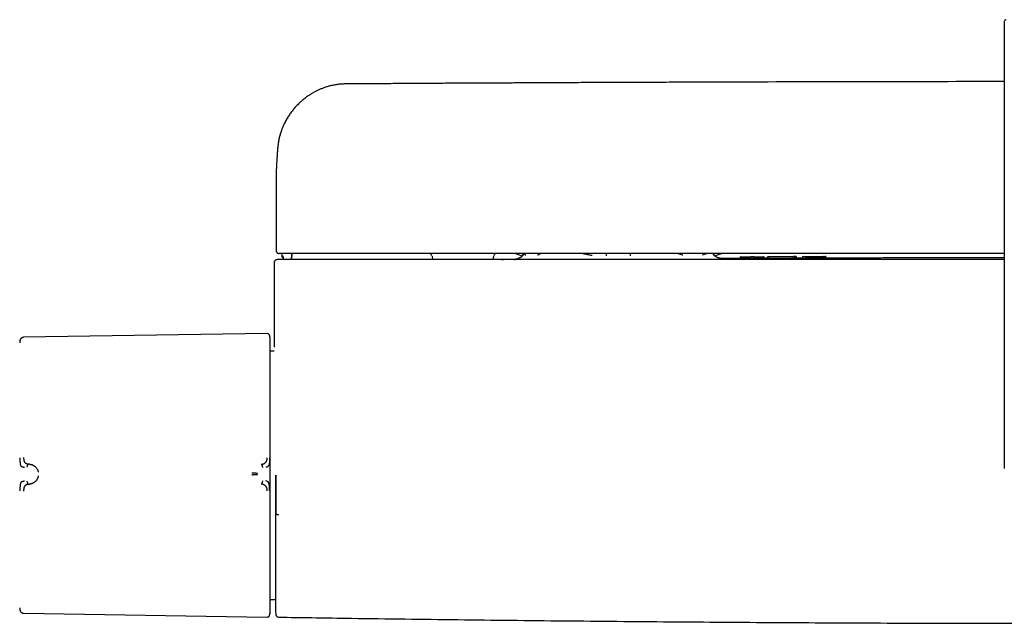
# Model space of a CAD drawing. Header units: millimetres. Extents: x 8 to 1762, y 12 to 2754.
# Tile 5 of 38: x 724 to 882, y 1325 to 1421. Entities that reach past the tile are written whole.
import ezdxf

# ---------------------------------------------------------------- set-up
doc = ezdxf.new("R2010")
doc.units = ezdxf.units.MM

msp = doc.modelspace()

# ---------------------------------------------------------------- linework, layer by layer
at = {"color": 7, "linetype": 'Continuous', "lineweight": 30}
for p, q in [((882.42, 1421.2), (882.42, 1349.49)), ((765.52, 1394.98), (765.52, 1394.94)), ((765.52, 1394.94), (765.52, 1384.5)), ((766.42, 1384), (766.43, 1383.59)), ((766.63, 1383.59), (766.64, 1383.29)), ((768.02, 1383.28), (768.03, 1383.48)), ((768.04, 1383.81), (768.03, 1383.48)), ((768.04, 1383.81), (768.05, 1384.01)), ((768.04, 1383.28), (768.06, 1383.65)), ((768.06, 1383.65), (768.07, 1384.01)), ((790.56, 1383.58), (790.66, 1383)), ((800.38, 1383), (800.48, 1383.58)), ((803.76, 1383.04), (803.93, 1383.04)), ((805.03, 1383.56), (803.83, 1384)), ((805.03, 1383.56), (803.83, 1384)), ((804.96, 1384), (805.21, 1383.75)), ((818.57, 1383.6), (818.56, 1384)), ((822.35, 1384), (822.34, 1383.6)), ((835.69, 1383.81), (835.88, 1384)), ((835.92, 1383.6), (837, 1384)), ((835.92, 1383.6), (837, 1384)), ((839.99, 1383.19), (839.99, 1383.3)), ((840.24, 1383.45), (841.77, 1383.45)), ((843.65, 1383.19), (840.24, 1383.18)), ((842.03, 1383.47), (841.87, 1383.47)), ((842.13, 1383.45), (843.65, 1383.46)), ((843.9, 1383.2), (843.9, 1383.31)), ((844.37, 1383.32), (844.37, 1383.21)), ((844.37, 1383.32), (844.37, 1383.32)), ((849.09, 1383.22), (849.09, 1383.33)), ((849.97, 1383.23), (849.09, 1383.23)), ((849.97, 1383.32), (849.97, 1383.34)), ((849.97, 1383.21), (849.97, 1383.32)), ((850.22, 1383.49), (850.38, 1383.49)), ((850.38, 1383.21), (850.22, 1383.21)), ((850.48, 1383.49), (853.34, 1383.5)), ((850.63, 1383.34), (850.63, 1383.33)), ((850.63, 1383.22), (850.63, 1383.33)), ((852.94, 1383.23), (850.63, 1383.23)), ((853.19, 1383.34), (853.19, 1383.33)), ((853.19, 1383.33), (853.19, 1383.22)), ((853.44, 1383.5), (853.59, 1383.5)), ((853.59, 1383.22), (853.44, 1383.22)), ((853.84, 1383.35), (853.84, 1383.33)), ((853.84, 1383.22), (853.84, 1383.33)), ((765.22, 1382.5), (765.22, 1368.97)), ((764.1, 1371.14), (725.01, 1370.54)), ((764.59, 1370.17), (764.58, 1370.34)), ((765.23, 1368.31), (764.59, 1368.3)), ((725.95, 1350.18), (725.8, 1350.19)), ((725.8, 1346.96), (725.95, 1346.98)), ((764.59, 1328.5), (765.43, 1328.48)), ((765.44, 1327.9), (765.43, 1327.81)), ((725.01, 1326.26), (764.1, 1325.66))]:
    msp.add_line(p, q, dxfattribs=at)
at = {"color": 7, "linetype": 'Continuous', "lineweight": 30, "flags": 128}
msp.add_lwpolyline([(767.82, 1383.01), (767.78, 1383), (767.72, 1383)], dxfattribs=at)
at = {"color": 7, "linetype": 'Continuous', "lineweight": 30}
for centre, radius, start, end in [((882.72, 1421.2), 0.3, 90, 180), ((766.94, 1383.3), 0.3, 181.9942, 269.9947), ((767.74, 1383.3), 0.3, 270.0065, 358.0071), ((767.72, 1383.3), 0.3, 328.3654, 358.0003), ((790.06, 1383.5), 0.5, 10, 90), ((800.97, 1383.5), 0.5, 90, 170), ((840.14, 1383.3), 0.15, 90.1842, 179.9993), ((841.77, 1383.32), 0.15, 90.1892, 115.1871), ((842.13, 1383.32), 0.15, 64.6721, 90.1879), ((843.75, 1383.31), 0.15, 0.0007, 90.1732), ((850.12, 1383.34), 0.15, 90.1595, 169.2757), ((853.69, 1383.35), 0.15, 0, 90.1468), ((764.11, 1370.74), 0.396, 16.6163, 90.8829), ((1765.22, 1348.4), 1000, 181.17981, 181.27539), ((762.2, 1326.62), 2.39, 343.3885, 360)]:
    msp.add_arc(centre, radius, start, end, dxfattribs=at)
for points, knots in [([(882.42, 1411.56), (880.67, 1411.56), (872.23, 1411.56), (857.08, 1411.53), (843.06, 1411.5), (835.13, 1411.47), (833.27, 1411.47), (831.41, 1411.46), (829.56, 1411.45), (827.7, 1411.45), (825.85, 1411.44), (824, 1411.43), (822.15, 1411.43), (820.31, 1411.42), (818.49, 1411.41), (816.7, 1411.4), (814.95, 1411.4), (813.24, 1411.39), (811.95, 1411.38), (811.04, 1411.38), (810.5, 1411.38), (809.93, 1411.37), (809.33, 1411.37), (808.7, 1411.37), (807.99, 1411.37), (807.21, 1411.36), (806.34, 1411.36), (805.44, 1411.35), (804.48, 1411.35), (803.47, 1411.34), (802.41, 1411.34), (801.31, 1411.33), (800.16, 1411.33), (798.96, 1411.32), (797.72, 1411.32), (796.44, 1411.31), (795.11, 1411.3), (793.74, 1411.29), (792.32, 1411.29), (790.86, 1411.28), (789.35, 1411.27), (787.79, 1411.26), (786.24, 1411.25), (784.69, 1411.24), (783.15, 1411.23), (781.57, 1411.23), (779.95, 1411.22), (778.3, 1411.2), (777.19, 1411.19), (776.63, 1411.19)], [0, 0, 0, 0, 0.0495273, 0.2394951, 0.4294629, 0.4470159, 0.4645689, 0.4821219, 0.499675, 0.517228, 0.534781, 0.5522942, 0.5695082, 0.5871707, 0.6044533, 0.6213561, 0.637879, 0.6540221, 0.6697854, 0.6746647, 0.679755, 0.6851391, 0.6908169, 0.6967884, 0.7030536, 0.7108147, 0.7189838, 0.7275609, 0.736546, 0.7461351, 0.756149, 0.7665877, 0.7774512, 0.7887396, 0.8004528, 0.8125908, 0.8251536, 0.8381412, 0.8515537, 0.865391, 0.879653, 0.8943399, 0.9094516, 0.9236771, 0.9382594, 0.9531986, 0.9684972, 0.9841637, 1, 1, 1, 1]), ([(776.63, 1411.19), (776.41, 1411.18), (775.97, 1411.17), (775.34, 1411.1), (774.73, 1411), (774.15, 1410.87), (773.61, 1410.71), (773.09, 1410.53), (772.61, 1410.34), (772.16, 1410.14), (771.75, 1409.92), (771.35, 1409.7), (770.97, 1409.47), (770.6, 1409.22), (770.28, 1408.99), (769.99, 1408.76), (769.64, 1408.47), (769.23, 1408.1), (768.77, 1407.64), (768.34, 1407.15), (767.94, 1406.64), (767.56, 1406.1), (767.21, 1405.52), (766.91, 1404.96), (766.66, 1404.43), (766.46, 1403.94), (766.28, 1403.42), (766.11, 1402.88), (765.98, 1402.31), (765.87, 1401.74), (765.83, 1401.36), (765.81, 1401.18)], [0, 0, 0, 0, 0.041428, 0.081257, 0.119522, 0.156246, 0.191445, 0.225127, 0.257295, 0.287935, 0.317016, 0.344531, 0.373478, 0.400441, 0.425415, 0.448392, 0.469392, 0.509904, 0.551682, 0.590768, 0.630898, 0.672067, 0.714271, 0.757578, 0.789644, 0.822788, 0.857005, 0.892305, 0.928697, 0.966153, 1, 1, 1, 1]), ([(767.2, 1405.49), (767.19, 1405.48), (767.14, 1405.38), (767.06, 1405.24), (766.97, 1405.07), (766.91, 1404.95), (766.85, 1404.83), (766.79, 1404.71), (766.74, 1404.61), (766.7, 1404.5), (766.65, 1404.4), (766.6, 1404.28), (766.53, 1404.12), (766.46, 1403.93), (766.37, 1403.7), (766.28, 1403.44), (766.22, 1403.22), (766.17, 1403.06), (766.14, 1402.97), (766.12, 1402.89), (766.1, 1402.82), (766.08, 1402.74), (766.06, 1402.64), (766.03, 1402.51), (765.99, 1402.36), (765.96, 1402.22), (765.94, 1402.08), (765.91, 1401.95), (765.89, 1401.82), (765.87, 1401.68), (765.85, 1401.53), (765.83, 1401.37), (765.81, 1401.23), (765.8, 1401.14), (765.8, 1401.1)], [0, 0, 0, 0, 0.00924, 0.070874, 0.103124, 0.133689, 0.162569, 0.189764, 0.215272, 0.239092, 0.261225, 0.288874, 0.32554, 0.371225, 0.422443, 0.481652, 0.548859, 0.571885, 0.589812, 0.607416, 0.624697, 0.641656, 0.658291, 0.692849, 0.725923, 0.757488, 0.787543, 0.816113, 0.844139, 0.874227, 0.906414, 0.940749, 0.977292, 1, 1, 1, 1]), ([(765.8, 1401.1), (765.8, 1401.07), (765.79, 1401), (765.78, 1400.88), (765.77, 1400.76), (765.76, 1400.64), (765.75, 1400.52), (765.74, 1400.41), (765.73, 1400.29), (765.72, 1400.15), (765.71, 1399.99), (765.7, 1399.8), (765.68, 1399.61), (765.67, 1399.42), (765.66, 1399.23), (765.65, 1399.04), (765.63, 1398.86), (765.62, 1398.69), (765.62, 1398.52), (765.61, 1398.35), (765.6, 1398.18), (765.59, 1397.99), (765.58, 1397.8), (765.57, 1397.61), (765.56, 1397.42), (765.56, 1397.24), (765.55, 1397.07), (765.55, 1396.9), (765.54, 1396.74), (765.54, 1396.58), (765.54, 1396.44), (765.53, 1396.31), (765.53, 1396.17), (765.53, 1396.03), (765.52, 1395.88), (765.52, 1395.74), (765.52, 1395.62), (765.52, 1395.5), (765.52, 1395.39), (765.52, 1395.28), (765.52, 1395.17), (765.52, 1395.07), (765.52, 1395), (765.52, 1394.96)], [0, 0, 0, 0, 0.014073, 0.034453, 0.053463, 0.071843, 0.089816, 0.107574, 0.125908, 0.145344, 0.174286, 0.203769, 0.233369, 0.263815, 0.29531, 0.325232, 0.353569, 0.380933, 0.40753, 0.435385, 0.463738, 0.493591, 0.524704, 0.557007, 0.588996, 0.617506, 0.644604, 0.671731, 0.699185, 0.726864, 0.749959, 0.773075, 0.796273, 0.820702, 0.846798, 0.874562, 0.8942, 0.914594, 0.934709, 0.953303, 0.97038, 0.985944, 1, 1, 1, 1]), ([(765.52, 1384.5), (765.52, 1384.46), (765.53, 1384.38), (765.56, 1384.29), (765.59, 1384.23), (765.62, 1384.19), (765.64, 1384.17), (765.67, 1384.13), (765.72, 1384.1), (765.78, 1384.06), (765.85, 1384.02), (765.94, 1384), (765.99, 1384), (766.02, 1384)], [0, 0, 0, 0, 0.120653, 0.223633, 0.303955, 0.334767, 0.36325, 0.400668, 0.478387, 0.584053, 0.701568, 0.840573, 1, 1, 1, 1]), ([(765.72, 1383), (765.69, 1383), (765.64, 1382.99), (765.57, 1382.98), (765.52, 1382.96), (765.47, 1382.93), (765.44, 1382.91), (765.42, 1382.9), (765.38, 1382.87), (765.33, 1382.82), (765.28, 1382.74), (765.23, 1382.63), (765.22, 1382.54), (765.22, 1382.5)], [0, 0, 0, 0, 0.1454991, 0.2681643, 0.3673559, 0.4262921, 0.4723346, 0.5066467, 0.5367771, 0.6171065, 0.7240581, 0.8540549, 1, 1, 1, 1]), ([(765.96, 1383), (765.92, 1383), (765.83, 1383), (765.76, 1383), (765.72, 1383), (765.72, 1383), (765.72, 1383)], [0, 0, 0, 0, 0.285818, 0.571607, 0.857379, 1, 1, 1, 1]), ([(766.48, 1383), (766.45, 1383), (766.38, 1383), (766.28, 1383), (766.19, 1383), (766.12, 1383), (766.05, 1383), (766, 1383), (765.97, 1383), (765.97, 1383), (765.96, 1383)], [0, 0, 0, 0, 0.125689, 0.249746, 0.376328, 0.499535, 0.626413, 0.750038, 0.875746, 1, 1, 1, 1]), ([(766.25, 1384), (766.25, 1384), (766.25, 1384), (766.25, 1384), (766.25, 1384), (766.24, 1384), (766.24, 1384), (766.23, 1384), (766.23, 1384), (766.23, 1384), (766.23, 1384), (766.23, 1384), (766.22, 1384), (766.22, 1384), (766.22, 1384), (766.22, 1384), (766.22, 1384), (766.21, 1384), (766.2, 1384), (766.19, 1384), (766.19, 1384), (766.18, 1384), (766.18, 1384), (766.15, 1384), (766.1, 1384), (766.05, 1384), (766.02, 1384), (766.02, 1384), (766.02, 1384)], [0, 0, 0, 0, 0.007098, 0.015378, 0.024839, 0.034649, 0.043776, 0.052903, 0.06203, 0.064029, 0.065774, 0.067837, 0.070218, 0.072918, 0.075936, 0.079273, 0.09009, 0.103316, 0.125041, 0.139826, 0.154331, 0.168837, 0.183346, 0.197858, 0.353332, 0.630969, 0.878854, 1, 1, 1, 1]), ([(766.75, 1384), (766.72, 1384), (766.65, 1384), (766.56, 1384), (766.48, 1384), (766.41, 1384), (766.36, 1384), (766.33, 1384), (766.29, 1384), (766.27, 1384), (766.26, 1384), (766.25, 1384)], [0, 0, 0, 0, 0.124313, 0.250379, 0.373554, 0.499975, 0.581965, 0.664762, 0.749742, 0.866522, 1, 1, 1, 1]), ([(766.43, 1383.59), (766.44, 1383.55), (766.45, 1383.47), (766.52, 1383.38), (766.59, 1383.32), (766.63, 1383.31), (766.64, 1383.31)], [0, 0, 0, 0, 0.313619, 0.640148, 0.966597, 1, 1, 1, 1]), ([(882.42, 1383), (881.59, 1383), (874.47, 1383), (861.03, 1383), (842.12, 1383), (823.21, 1383), (804.3, 1383), (785.39, 1383), (772.78, 1383), (766.48, 1383)], [0, 0, 0, 0, 0.021327, 0.184432, 0.34754, 0.510649, 0.673762, 0.836879, 1, 1, 1, 1]), ([(882.42, 1384), (881.6, 1384), (874.5, 1384), (861.11, 1384), (842.23, 1384), (823.36, 1384), (804.49, 1384), (785.62, 1384), (773.04, 1384), (766.75, 1384)], [0, 0, 0, 0, 0.021098, 0.184242, 0.347388, 0.510536, 0.673686, 0.836841, 1, 1, 1, 1]), ([(767.82, 1383.01), (767.85, 1383.02), (767.9, 1383.05), (767.97, 1383.12), (768, 1383.2), (768.01, 1383.26), (768.01, 1383.28)], [0, 0, 0, 0, 0.251684, 0.509807, 0.76262, 1, 1, 1, 1]), ([(803.76, 1383.04), (803.65, 1383.04), (803.11, 1383.03), (802.42, 1383.03), (801.84, 1383.03), (801.69, 1383.03)], [0, 0, 0, 0, 0.163666, 0.782665, 1, 1, 1, 1]), ([(801.69, 1383.03), (801.7, 1383.03), (801.91, 1383.03), (801.96, 1383.03), (802.01, 1383.03)], [0, 0, 0, 0, 0.044573, 1, 1, 1, 1]), ([(805.2, 1383.75), (805.18, 1383.72), (805.13, 1383.66), (805.05, 1383.58), (804.96, 1383.5), (804.86, 1383.42), (804.75, 1383.35), (804.63, 1383.28), (804.52, 1383.22), (804.42, 1383.18), (804.32, 1383.14), (804.23, 1383.11), (804.14, 1383.09), (804.06, 1383.07), (803.99, 1383.06), (803.91, 1383.05), (803.85, 1383.04), (803.81, 1383.04), (803.78, 1383.04), (803.77, 1383.04), (803.76, 1383.04)], [0, 0, 0, 0, 0.052593, 0.105424, 0.160199, 0.218989, 0.28404, 0.355122, 0.405707, 0.458699, 0.513785, 0.556636, 0.602382, 0.65238, 0.707714, 0.769226, 0.837559, 0.879034, 0.933207, 1, 1, 1, 1]), ([(805.13, 1384), (805.15, 1383.99), (805.25, 1383.92), (805.4, 1383.83), (805.55, 1383.77), (805.6, 1383.75)], [0, 0, 0, 0, 0.0997871, 0.6426675, 1, 1, 1, 1]), ([(807.49, 1383.74), (807.54, 1383.75), (807.67, 1383.81), (807.84, 1383.9), (807.96, 1383.98), (807.99, 1384)], [0, 0, 0, 0, 0.271659, 0.812879, 1, 1, 1, 1]), ([(814.77, 1384), (814.83, 1383.98), (815.11, 1383.91), (815.62, 1383.8), (816.07, 1383.73), (816.29, 1383.7)], [0, 0, 0, 0, 0.118883, 0.567939, 1, 1, 1, 1]), ([(830.05, 1384), (830.09, 1383.98), (830.26, 1383.91), (830.51, 1383.82), (830.72, 1383.77), (830.79, 1383.75)], [0, 0, 0, 0, 0.149303, 0.713263, 1, 1, 1, 1]), ([(833.98, 1383.78), (834.01, 1383.79), (834.18, 1383.84), (834.39, 1383.91), (834.56, 1383.98), (834.59, 1384)], [0, 0, 0, 0, 0.156706, 0.829429, 1, 1, 1, 1]), ([(837.01, 1383.19), (837.01, 1383.19), (836.99, 1383.19), (836.94, 1383.2), (836.88, 1383.21), (836.8, 1383.22), (836.73, 1383.23), (836.66, 1383.25), (836.58, 1383.27), (836.48, 1383.3), (836.37, 1383.34), (836.23, 1383.41), (836.07, 1383.5), (835.91, 1383.61), (835.78, 1383.72), (835.71, 1383.8), (835.7, 1383.81)], [0, 0, 0, 0, 0.088149, 0.186623, 0.280059, 0.360429, 0.413097, 0.460559, 0.504473, 0.546899, 0.609319, 0.682305, 0.766067, 0.860605, 0.965631, 1, 1, 1, 1]), ([(839.99, 1383.2), (839.76, 1383.2), (838.76, 1383.2), (837.74, 1383.19), (836.96, 1383.19), (836.94, 1383.19)], [0, 0, 0, 0, 0.232533, 0.98519, 1, 1, 1, 1]), ([(840.14, 1383.45), (840.14, 1383.45), (840.14, 1383.45), (840.15, 1383.45), (840.17, 1383.45), (840.2, 1383.45), (840.22, 1383.45), (840.24, 1383.45), (840.24, 1383.45)], [0, 0, 0, 0, 0.128288, 0.253642, 0.499942, 0.746255, 0.87164, 1, 1, 1, 1]), ([(841.87, 1383.47), (841.87, 1383.47), (841.85, 1383.47), (841.83, 1383.47), (841.8, 1383.47), (841.78, 1383.47), (841.77, 1383.47), (841.77, 1383.47), (841.77, 1383.47)], [0, 0, 0, 0, 0.128359, 0.253745, 0.500057, 0.746358, 0.871711, 1, 1, 1, 1]), ([(842.13, 1383.47), (842.13, 1383.47), (842.12, 1383.47), (842.12, 1383.47), (842.1, 1383.47), (842.07, 1383.47), (842.05, 1383.47), (842.03, 1383.47), (842.03, 1383.47)], [0, 0, 0, 0, 0.128386, 0.253793, 0.500125, 0.746406, 0.871738, 1, 1, 1, 1]), ([(843.65, 1383.46), (843.66, 1383.46), (843.67, 1383.46), (843.69, 1383.46), (843.72, 1383.46), (843.74, 1383.46), (843.75, 1383.46), (843.75, 1383.46), (843.75, 1383.46)], [0, 0, 0, 0, 0.128262, 0.253594, 0.499874, 0.746207, 0.871614, 1, 1, 1, 1]), ([(844.38, 1383.22), (844.23, 1383.22), (844.07, 1383.22), (843.91, 1383.21), (843.9, 1383.21)], [0, 0, 0, 0, 0.909564, 1, 1, 1, 1]), ([(844.53, 1383.47), (844.52, 1383.47), (844.5, 1383.47), (844.46, 1383.46), (844.42, 1383.43), (844.38, 1383.39), (844.37, 1383.34), (844.37, 1383.32)], [0, 0, 0, 0, 0.239389, 0.430748, 0.621096, 0.811833, 1, 1, 1, 1]), ([(848.43, 1383.21), (848.36, 1383.21), (848.22, 1383.21), (847.98, 1383.21), (847.74, 1383.21), (847.48, 1383.21), (847.2, 1383.2), (846.92, 1383.2), (846.63, 1383.2), (846.35, 1383.2), (846.09, 1383.2), (845.84, 1383.2), (845.61, 1383.2), (845.4, 1383.2), (845.2, 1383.2), (845.03, 1383.2), (844.88, 1383.2), (844.75, 1383.2), (844.64, 1383.21), (844.54, 1383.21), (844.47, 1383.21), (844.41, 1383.21), (844.37, 1383.21), (844.38, 1383.21), (844.38, 1383.21)], [0, 0, 0, 0, 0.050976, 0.099948, 0.147813, 0.195397, 0.243415, 0.292451, 0.342696, 0.391159, 0.437391, 0.482033, 0.525691, 0.568695, 0.610096, 0.650204, 0.689558, 0.728626, 0.771184, 0.814467, 0.858395, 0.90334, 0.965429, 1, 1, 1, 1]), ([(848.32, 1383.47), (848.26, 1383.47), (848.14, 1383.47), (847.94, 1383.47), (847.72, 1383.47), (847.5, 1383.47), (847.26, 1383.47), (847.01, 1383.47), (846.76, 1383.46), (846.51, 1383.46), (846.26, 1383.46), (846.02, 1383.46), (845.79, 1383.46), (845.57, 1383.46), (845.37, 1383.46), (845.18, 1383.46), (845.02, 1383.46), (844.88, 1383.47), (844.77, 1383.47), (844.67, 1383.47), (844.6, 1383.47), (844.55, 1383.47), (844.53, 1383.47), (844.52, 1383.47), (844.53, 1383.47), (844.56, 1383.47), (844.61, 1383.47), (844.68, 1383.48), (844.77, 1383.48), (844.88, 1383.48), (844.99, 1383.48), (845.09, 1383.48), (845.22, 1383.48), (845.39, 1383.48), (845.53, 1383.48), (845.6, 1383.48)], [0, 0, 0, 0, 0.031839, 0.062951, 0.09381, 0.124901, 0.155501, 0.18734, 0.218755, 0.249841, 0.281972, 0.313226, 0.343998, 0.374698, 0.40621, 0.437211, 0.468189, 0.499636, 0.529836, 0.560531, 0.592034, 0.624634, 0.655319, 0.687007, 0.718733, 0.749561, 0.781993, 0.813438, 0.844194, 0.874578, 0.896005, 0.917015, 0.937761, 0.968724, 1, 1, 1, 1]), ([(845.6, 1383.48), (845.69, 1383.48), (845.85, 1383.48), (846.12, 1383.48), (846.4, 1383.48), (846.68, 1383.48), (846.96, 1383.48), (847.24, 1383.48), (847.51, 1383.49), (847.77, 1383.49), (847.99, 1383.49), (848.17, 1383.49), (848.32, 1383.49), (848.46, 1383.49), (848.59, 1383.49), (848.71, 1383.49), (848.81, 1383.49), (848.88, 1383.49), (848.93, 1383.49), (848.94, 1383.48), (848.93, 1383.48), (848.9, 1383.48), (848.84, 1383.48), (848.78, 1383.48), (848.71, 1383.48), (848.64, 1383.48), (848.56, 1383.48), (848.46, 1383.47), (848.36, 1383.47), (848.32, 1383.47)], [0, 0, 0, 0, 0.041981, 0.083389, 0.124841, 0.166443, 0.208625, 0.249749, 0.291709, 0.332994, 0.374349, 0.406007, 0.437172, 0.468188, 0.499403, 0.540627, 0.582852, 0.624616, 0.66472, 0.706237, 0.749525, 0.792864, 0.83436, 0.874391, 0.896043, 0.917285, 0.938207, 0.969191, 1, 1, 1, 1]), ([(848, 1383.47), (848, 1383.47), (848.01, 1383.48), (848.03, 1383.49), (848.04, 1383.49)], [0, 0, 0, 0, 0.131466, 1, 1, 1, 1]), ([(848.43, 1383.32), (848.43, 1383.34), (848.42, 1383.37), (848.41, 1383.41), (848.4, 1383.43), (848.38, 1383.45), (848.35, 1383.47), (848.33, 1383.47), (848.32, 1383.47)], [0, 0, 0, 0, 0.239425, 0.368274, 0.499859, 0.631464, 0.760373, 1, 1, 1, 1]), ([(849.08, 1383.22), (849.09, 1383.22), (849.09, 1383.22), (849.07, 1383.22), (849.03, 1383.22), (848.96, 1383.22), (848.86, 1383.22), (848.75, 1383.22), (848.6, 1383.21), (848.49, 1383.21), (848.43, 1383.21)], [0, 0, 0, 0, 0.02102, 0.179728, 0.339543, 0.500204, 0.62163, 0.744565, 0.870147, 1, 1, 1, 1]), ([(849.08, 1383.33), (849.08, 1383.34), (849.08, 1383.36), (849.08, 1383.38), (849.06, 1383.41), (849.04, 1383.44), (849.01, 1383.46), (848.99, 1383.47), (848.97, 1383.47), (848.94, 1383.48), (848.91, 1383.48), (848.89, 1383.48), (848.89, 1383.48)], [0, 0, 0, 0, 0.026581, 0.053741, 0.110602, 0.173468, 0.245359, 0.393215, 0.571548, 0.746526, 0.915056, 1, 1, 1, 1]), ([(849.09, 1383.33), (849.09, 1383.33), (849.09, 1383.33), (849.09, 1383.33), (849.08, 1383.33)], [0, 0, 0, 0, 0.215542, 1, 1, 1, 1]), ([(850.12, 1383.49), (850.12, 1383.49), (850.12, 1383.49), (850.13, 1383.49), (850.15, 1383.49), (850.18, 1383.49), (850.2, 1383.49), (850.22, 1383.49), (850.22, 1383.49)], [0, 0, 0, 0, 0.12829, 0.253644, 0.499944, 0.746257, 0.871641, 1, 1, 1, 1]), ([(850.38, 1383.49), (850.38, 1383.49), (850.4, 1383.49), (850.42, 1383.49), (850.45, 1383.49), (850.47, 1383.49), (850.48, 1383.49), (850.48, 1383.49), (850.48, 1383.49)], [0, 0, 0, 0, 0.128261, 0.253592, 0.499873, 0.746206, 0.871613, 1, 1, 1, 1]), ([(850.63, 1383.34), (850.63, 1383.35), (850.63, 1383.37), (850.61, 1383.4), (850.6, 1383.43), (850.57, 1383.46), (850.53, 1383.48), (850.5, 1383.49), (850.48, 1383.49), (850.48, 1383.49)], [0, 0, 0, 0, 0.104989, 0.222454, 0.354053, 0.5001, 0.749429, 0.914515, 1, 1, 1, 1]), ([(852.94, 1383.34), (852.94, 1383.35), (852.94, 1383.36), (852.95, 1383.39), (852.98, 1383.41), (853.03, 1383.44), (853.1, 1383.47), (853.21, 1383.49), (853.29, 1383.49), (853.34, 1383.5)], [0, 0, 0, 0, 0.038604, 0.079259, 0.174031, 0.289121, 0.419287, 0.701757, 1, 1, 1, 1]), ([(853.34, 1383.5), (853.32, 1383.49), (853.29, 1383.49), (853.25, 1383.47), (853.22, 1383.44), (853.21, 1383.41), (853.19, 1383.39), (853.19, 1383.36), (853.19, 1383.35), (853.19, 1383.34)], [0, 0, 0, 0, 0.298203, 0.580655, 0.710827, 0.825934, 0.920729, 0.961393, 1, 1, 1, 1]), ([(853.34, 1383.5), (853.34, 1383.5), (853.34, 1383.5), (853.35, 1383.5), (853.37, 1383.5), (853.39, 1383.5), (853.42, 1383.5), (853.43, 1383.5), (853.44, 1383.5)], [0, 0, 0, 0, 0.1282899, 0.2536442, 0.4999451, 0.7462571, 0.8716417, 1, 1, 1, 1]), ([(853.59, 1383.5), (853.6, 1383.5), (853.61, 1383.5), (853.64, 1383.5), (853.66, 1383.5), (853.68, 1383.5), (853.69, 1383.5), (853.69, 1383.5), (853.69, 1383.5)], [0, 0, 0, 0, 0.128261, 0.253592, 0.499872, 0.746205, 0.871613, 1, 1, 1, 1]), ([(882.42, 1383.29), (881.75, 1383.29), (880.14, 1383.29), (877.61, 1383.29), (874.82, 1383.28), (872.07, 1383.28), (869.34, 1383.28), (866.64, 1383.27), (863.96, 1383.27), (861.31, 1383.26), (858.71, 1383.26), (856.23, 1383.25), (854.61, 1383.25), (853.84, 1383.24)], [0, 0, 0, 0, 0.069943, 0.168858, 0.2664, 0.362567, 0.45736, 0.552671, 0.646552, 0.739002, 0.830021, 0.919609, 1, 1, 1, 1]), ([(725.01, 1370.54), (724.97, 1370.53), (724.9, 1370.53), (724.8, 1370.5), (724.71, 1370.46), (724.62, 1370.39), (724.54, 1370.32), (724.48, 1370.23), (724.44, 1370.13), (724.42, 1370.07), (724.41, 1370.03)], [0, 0, 0, 0, 0.118974, 0.24329, 0.370908, 0.500425, 0.629749, 0.757022, 0.881088, 1, 1, 1, 1]), ([(764.58, 1370.34), (764.58, 1370.35), (764.58, 1370.38), (764.58, 1370.42), (764.57, 1370.46), (764.57, 1370.5), (764.56, 1370.53), (764.56, 1370.57), (764.55, 1370.59), (764.55, 1370.61), (764.54, 1370.63), (764.54, 1370.67), (764.53, 1370.72), (764.51, 1370.79), (764.5, 1370.83), (764.49, 1370.85)], [0, 0, 0, 0, 0.148149, 0.349662, 0.474522, 0.577012, 0.657671, 0.717911, 0.74149, 0.761806, 0.780433, 0.807244, 0.864227, 0.945606, 1, 1, 1, 1]), ([(724.42, 1370.03), (724.41, 1370.01), (724.38, 1369.87), (724.38, 1369.74), (724.37, 1369.64)], [0, 0, 0, 0, 0.219601, 1, 1, 1, 1]), ([(764.59, 1349.37), (764.59, 1349.66), (764.59, 1350.24), (764.59, 1351.11), (764.59, 1351.98), (764.59, 1352.86), (764.59, 1353.68), (764.59, 1354.44), (764.59, 1355.13), (764.59, 1355.82), (764.59, 1356.51), (764.59, 1357.26), (764.59, 1358.06), (764.59, 1358.91), (764.59, 1359.75), (764.59, 1360.57), (764.59, 1361.36), (764.59, 1362.12), (764.59, 1362.86), (764.59, 1363.57), (764.59, 1364.25), (764.59, 1364.9), (764.59, 1365.53), (764.59, 1366.11), (764.59, 1366.66), (764.59, 1367.14), (764.59, 1367.54), (764.59, 1367.89), (764.59, 1368.22), (764.59, 1368.51), (764.59, 1368.81), (764.59, 1369.1), (764.59, 1369.37), (764.59, 1369.6), (764.59, 1369.79), (764.59, 1369.94), (764.59, 1370.05), (764.59, 1370.13), (764.59, 1370.17), (764.59, 1370.17), (764.59, 1370.17)], [0, 0, 0, 0, 0.025952, 0.051905, 0.078484, 0.105246, 0.132415, 0.154017, 0.175632, 0.197665, 0.219769, 0.241891, 0.270552, 0.29922, 0.328199, 0.35726, 0.386479, 0.415276, 0.444127, 0.473038, 0.50197, 0.53138, 0.560795, 0.590076, 0.619305, 0.648378, 0.671087, 0.693811, 0.71623, 0.738581, 0.760951, 0.788826, 0.816706, 0.844065, 0.871258, 0.898052, 0.924, 0.949742, 0.974865, 1, 1, 1, 1]), ([(724.41, 1351.2), (724.41, 1351.11), (724.42, 1350.91), (724.42, 1350.64), (724.43, 1350.39), (724.46, 1350.18), (724.5, 1350.02), (724.55, 1349.9), (724.62, 1349.84), (724.72, 1349.78), (724.83, 1349.74), (724.97, 1349.72), (725.05, 1349.72), (725.1, 1349.71), (725.11, 1349.71), (725.11, 1349.71), (725.12, 1349.71)], [0, 0, 0, 0, 0.1177718, 0.2282522, 0.3312397, 0.4270143, 0.5150992, 0.5956242, 0.6694207, 0.7357974, 0.8460443, 0.9267681, 0.9781412, 0.9927583, 0.997301, 1, 1, 1, 1]), ([(725.01, 1351.27), (725.01, 1351.22), (725.01, 1351.14), (725.01, 1351.03), (725.02, 1350.94), (725.03, 1350.88), (725.04, 1350.8), (725.06, 1350.71), (725.1, 1350.61), (725.14, 1350.53), (725.18, 1350.48), (725.22, 1350.43), (725.25, 1350.4), (725.29, 1350.37), (725.33, 1350.35), (725.37, 1350.32), (725.42, 1350.3), (725.48, 1350.27), (725.55, 1350.24), (725.66, 1350.21), (725.75, 1350.2), (725.8, 1350.19)], [0, 0, 0, 0, 0.06903, 0.134235, 0.175164, 0.213842, 0.250153, 0.316409, 0.379903, 0.440877, 0.499493, 0.531343, 0.56443, 0.598777, 0.634403, 0.671316, 0.709518, 0.749005, 0.806292, 0.890329, 1, 1, 1, 1]), ([(725.8, 1350.19), (725.78, 1350.19), (725.75, 1350.18), (725.7, 1350.14), (725.66, 1350.09), (725.62, 1350.02), (725.59, 1349.94), (725.55, 1349.83), (725.54, 1349.74), (725.54, 1349.68)], [0, 0, 0, 0, 0.111258, 0.223482, 0.341655, 0.467044, 0.598478, 0.733402, 1, 1, 1, 1]), ([(725.95, 1350.18), (725.95, 1350.18), (725.95, 1350.18), (725.96, 1350.18), (725.97, 1350.18), (725.99, 1350.18), (726.02, 1350.18), (726.06, 1350.17), (726.11, 1350.16), (726.15, 1350.15), (726.21, 1350.14), (726.26, 1350.13), (726.33, 1350.11), (726.4, 1350.08), (726.47, 1350.05), (726.54, 1350.02), (726.6, 1349.98), (726.66, 1349.95), (726.71, 1349.91), (726.76, 1349.88), (726.85, 1349.81), (726.96, 1349.71), (727.08, 1349.56), (727.18, 1349.41), (727.25, 1349.27), (727.3, 1349.14), (727.33, 1349.01), (727.35, 1348.92), (727.36, 1348.88)], [0, 0, 0, 0, 0.000168, 0.001366, 0.004586, 0.016604, 0.036112, 0.063203, 0.085536, 0.111339, 0.140658, 0.173547, 0.210058, 0.250245, 0.293157, 0.333715, 0.371864, 0.407554, 0.440746, 0.471406, 0.499508, 0.598574, 0.690499, 0.775233, 0.835887, 0.893463, 0.948098, 1, 1, 1, 1]), ([(763.13, 1350.15), (763.13, 1350.15), (763.13, 1350.15), (763.14, 1350.15), (763.15, 1350.15), (763.18, 1350.15), (763.22, 1350.16), (763.25, 1350.17), (763.29, 1350.17), (763.33, 1350.18), (763.37, 1350.2), (763.42, 1350.21), (763.48, 1350.23), (763.55, 1350.26), (763.62, 1350.3), (763.69, 1350.34), (763.74, 1350.38), (763.81, 1350.43), (763.88, 1350.5), (763.94, 1350.58), (764, 1350.67), (764.04, 1350.76), (764.07, 1350.86), (764.09, 1350.97), (764.1, 1351.09), (764.1, 1351.17), (764.1, 1351.22)], [0, 0, 0, 0, 0.000491, 0.00471, 0.016802, 0.036352, 0.063454, 0.085778, 0.111551, 0.140816, 0.173613, 0.20998, 0.249951, 0.306472, 0.35978, 0.409814, 0.456539, 0.499944, 0.569692, 0.634786, 0.695347, 0.751725, 0.809512, 0.868825, 0.931233, 1, 1, 1, 1]), ([(763.4, 1349.63), (763.39, 1349.69), (763.38, 1349.78), (763.34, 1349.89), (763.31, 1349.97), (763.27, 1350.04), (763.23, 1350.1), (763.18, 1350.14), (763.14, 1350.14), (763.13, 1350.15)], [0, 0, 0, 0, 0.265969, 0.400576, 0.531824, 0.657229, 0.775647, 0.8883, 1, 1, 1, 1]), ([(764.49, 1351.18), (764.49, 1351.09), (764.49, 1350.91), (764.47, 1350.64), (764.45, 1350.39), (764.4, 1350.15), (764.34, 1349.98), (764.28, 1349.86), (764.2, 1349.77), (764.06, 1349.7), (763.93, 1349.68), (763.87, 1349.67)], [0, 0, 0, 0, 0.12498, 0.249974, 0.375129, 0.4995, 0.626711, 0.691987, 0.75435, 0.875912, 1, 1, 1, 1]), ([(727.36, 1348.3), (727.35, 1348.26), (727.33, 1348.17), (727.3, 1348.05), (727.25, 1347.92), (727.19, 1347.81), (727.14, 1347.72), (727.1, 1347.65), (727.05, 1347.58), (726.99, 1347.51), (726.94, 1347.45), (726.87, 1347.39), (726.8, 1347.33), (726.71, 1347.26), (726.64, 1347.21), (726.58, 1347.18), (726.55, 1347.16), (726.52, 1347.15), (726.49, 1347.13), (726.46, 1347.12), (726.43, 1347.1), (726.36, 1347.07), (726.27, 1347.04), (726.16, 1347.01), (726.08, 1346.99), (726.02, 1346.99), (725.99, 1346.98), (725.97, 1346.98), (725.96, 1346.98), (725.95, 1346.98), (725.95, 1346.98), (725.95, 1346.98), (725.95, 1346.98)], [0, 0, 0, 0, 0.051373, 0.105665, 0.163102, 0.223828, 0.260047, 0.297372, 0.335805, 0.375343, 0.415981, 0.457712, 0.500527, 0.55796, 0.625151, 0.641553, 0.65843, 0.675777, 0.69359, 0.711864, 0.730595, 0.749776, 0.826538, 0.888784, 0.93693, 0.964012, 0.983495, 0.995471, 0.998664, 0.999564, 0.99984, 1, 1, 1, 1]), ([(762.54, 1348.7), (762.47, 1348.71), (762.34, 1348.72), (762.15, 1348.74), (761.99, 1348.74), (761.87, 1348.75), (761.74, 1348.75), (761.66, 1348.75), (761.62, 1348.75)], [0, 0, 0, 0, 0.265092, 0.51727, 0.63961, 0.760215, 0.879977, 1, 1, 1, 1]), ([(762.55, 1348.51), (762.48, 1348.5), (762.34, 1348.48), (762.15, 1348.48), (761.99, 1348.47), (761.87, 1348.46), (761.74, 1348.45), (761.66, 1348.44), (761.62, 1348.44)], [0, 0, 0, 0, 0.265292, 0.517949, 0.64034, 0.760779, 0.880223, 1, 1, 1, 1]), ([(764.59, 1347.76), (764.59, 1348.09), (764.59, 1348.63), (764.59, 1349.17), (764.59, 1349.37)], [0, 0, 0, 0, 0.612782, 1, 1, 1, 1]), ([(765.43, 1348.4), (765.43, 1348.15), (765.43, 1347.64), (765.43, 1346.89), (765.43, 1346.31), (765.43, 1345.89), (765.43, 1345.64), (765.43, 1345.39), (765.43, 1345.13), (765.43, 1344.88), (765.43, 1344.63), (765.43, 1344.18), (765.43, 1343.54), (765.43, 1342.71), (765.43, 1341.98), (765.43, 1341.36), (765.43, 1340.96), (765.43, 1340.71), (765.43, 1340.59), (765.43, 1340.47), (765.43, 1340.36), (765.43, 1340.24), (765.43, 1340.12), (765.43, 1339.82), (765.43, 1339.34), (765.43, 1338.7), (765.43, 1338.15), (765.43, 1337.69), (765.43, 1337.33), (765.43, 1336.95), (765.43, 1336.45), (765.43, 1335.84), (765.43, 1335.14), (765.43, 1334.48), (765.43, 1333.83), (765.43, 1333.21), (765.43, 1332.62), (765.43, 1332.06), (765.43, 1331.53), (765.43, 1331.03), (765.43, 1330.57), (765.43, 1330.15), (765.43, 1329.75), (765.43, 1329.39), (765.43, 1329.06), (765.43, 1328.77), (765.43, 1328.52), (765.43, 1328.3), (765.43, 1328.15), (765.43, 1328.05), (765.43, 1327.99), (765.43, 1327.93), (765.43, 1327.89), (765.43, 1327.85), (765.43, 1327.83), (765.43, 1327.81), (765.43, 1327.81), (765.43, 1327.81), (765.43, 1327.81)], [0, 0, 0, 0, 0.023319, 0.046614, 0.069915, 0.077769, 0.085629, 0.093495, 0.10137, 0.109253, 0.117148, 0.125053, 0.151695, 0.178255, 0.20478, 0.22229, 0.23982, 0.243759, 0.2477, 0.251643, 0.255588, 0.259535, 0.263484, 0.267436, 0.289936, 0.312426, 0.334936, 0.348222, 0.361529, 0.374865, 0.390142, 0.417611, 0.445228, 0.472756, 0.500165, 0.527907, 0.555716, 0.583648, 0.611761, 0.639863, 0.667293, 0.694741, 0.722255, 0.749883, 0.777998, 0.806002, 0.833947, 0.861884, 0.89, 0.903817, 0.917586, 0.931314, 0.945007, 0.958672, 0.972317, 0.985947, 0.999569, 1, 1, 1, 1]), ([(765.47, 1348.4), (765.47, 1348.22), (765.47, 1347.86), (765.47, 1347.34), (765.47, 1346.82), (765.47, 1346.3), (765.47, 1345.78), (765.47, 1345.32), (765.47, 1344.92), (765.47, 1344.57), (765.47, 1344.23), (765.47, 1343.89), (765.47, 1343.41), (765.47, 1342.94), (765.47, 1342.53), (765.47, 1342.35), (765.47, 1342.27), (765.47, 1342.24), (765.47, 1342.22), (765.47, 1342.22), (765.47, 1342.21), (765.47, 1342.21), (765.47, 1342.21), (765.47, 1342.21), (765.47, 1342.21), (765.47, 1342.21), (765.47, 1342.21), (765.47, 1342.21)], [0, 0, 0, 0, 0.087077, 0.170465, 0.250179, 0.336152, 0.419411, 0.499986, 0.55752, 0.614101, 0.669742, 0.724459, 0.779912, 0.902902, 0.957147, 0.981053, 0.991573, 0.996212, 0.998271, 0.99914, 0.999535, 0.999907, 0.999936, 0.99996, 0.99998, 0.99999, 1, 1, 1, 1]), ([(725.12, 1347.45), (725.11, 1347.44), (725.09, 1347.44), (725.05, 1347.44), (724.98, 1347.43), (724.89, 1347.42), (724.79, 1347.39), (724.7, 1347.36), (724.62, 1347.31), (724.55, 1347.24), (724.5, 1347.12), (724.46, 1346.96), (724.43, 1346.74), (724.42, 1346.49), (724.42, 1346.22), (724.41, 1346.03), (724.41, 1345.93)], [0, 0, 0, 0, 0.0075393, 0.0326022, 0.0741798, 0.1249292, 0.188679, 0.2655647, 0.3319143, 0.4056341, 0.4860449, 0.5739841, 0.669568, 0.7723255, 0.8825374, 1, 1, 1, 1]), ([(725.8, 1346.96), (725.78, 1346.96), (725.73, 1346.96), (725.67, 1346.94), (725.62, 1346.93), (725.57, 1346.92), (725.53, 1346.9), (725.5, 1346.89), (725.44, 1346.87), (725.36, 1346.83), (725.27, 1346.76), (725.19, 1346.69), (725.14, 1346.61), (725.1, 1346.55), (725.08, 1346.49), (725.06, 1346.44), (725.05, 1346.39), (725.04, 1346.32), (725.02, 1346.23), (725.01, 1346.12), (725.01, 1346), (725.01, 1345.92), (725.01, 1345.87)], [0, 0, 0, 0, 0.050045, 0.095553, 0.136383, 0.17242, 0.203582, 0.229806, 0.251048, 0.341132, 0.424232, 0.500467, 0.559068, 0.620038, 0.651467, 0.683568, 0.716366, 0.749871, 0.805208, 0.865749, 0.930959, 1, 1, 1, 1]), ([(725.54, 1347.48), (725.54, 1347.42), (725.55, 1347.34), (725.59, 1347.22), (725.62, 1347.14), (725.66, 1347.07), (725.7, 1347.02), (725.75, 1346.98), (725.78, 1346.97), (725.8, 1346.96)], [0, 0, 0, 0, 0.266598, 0.401522, 0.532956, 0.658345, 0.776518, 0.888742, 1, 1, 1, 1]), ([(763.13, 1347.02), (763.14, 1347.02), (763.18, 1347.03), (763.23, 1347.07), (763.27, 1347.13), (763.31, 1347.2), (763.34, 1347.28), (763.38, 1347.39), (763.39, 1347.48), (763.4, 1347.54)], [0, 0, 0, 0, 0.1117, 0.224353, 0.342772, 0.468177, 0.599425, 0.734033, 1, 1, 1, 1]), ([(764.1, 1345.93), (764.1, 1345.98), (764.1, 1346.07), (764.09, 1346.19), (764.07, 1346.3), (764.04, 1346.39), (764.01, 1346.46), (763.97, 1346.52), (763.93, 1346.6), (763.87, 1346.67), (763.8, 1346.73), (763.73, 1346.79), (763.65, 1346.84), (763.57, 1346.89), (763.5, 1346.92), (763.45, 1346.94), (763.42, 1346.95), (763.39, 1346.96), (763.35, 1346.98), (763.31, 1346.99), (763.26, 1347), (763.22, 1347.01), (763.18, 1347.01), (763.15, 1347.02), (763.14, 1347.02), (763.13, 1347.02), (763.13, 1347.02), (763.13, 1347.02), (763.13, 1347.02), (763.13, 1347.02), (763.13, 1347.02), (763.13, 1347.02)], [0, 0, 0, 0, 0.069381, 0.134474, 0.194647, 0.249723, 0.286616, 0.328877, 0.376647, 0.440744, 0.499958, 0.554703, 0.614664, 0.6798, 0.750013, 0.76892, 0.790509, 0.814753, 0.841618, 0.871065, 0.903043, 0.937492, 0.964713, 0.984146, 0.995886, 0.998893, 0.999683, 0.9999, 0.999964, 0.999986, 1, 1, 1, 1]), ([(764.49, 1345.96), (764.49, 1346.06), (764.49, 1346.24), (764.48, 1346.45), (764.47, 1346.58), (764.46, 1346.65), (764.46, 1346.72), (764.44, 1346.82), (764.43, 1346.92), (764.41, 1347.01), (764.39, 1347.08), (764.37, 1347.14), (764.35, 1347.18), (764.32, 1347.24), (764.29, 1347.31), (764.2, 1347.4), (764.06, 1347.47), (763.94, 1347.49), (763.87, 1347.5)], [0, 0, 0, 0, 0.125554, 0.251039, 0.290001, 0.310057, 0.344618, 0.393554, 0.456767, 0.493798, 0.534579, 0.576341, 0.60187, 0.627562, 0.693703, 0.759502, 0.875658, 1, 1, 1, 1]), ([(764.59, 1326.62), (764.59, 1326.63), (764.59, 1326.64), (764.59, 1326.7), (764.59, 1326.79), (764.59, 1326.92), (764.59, 1327.08), (764.59, 1327.25), (764.59, 1327.43), (764.59, 1327.64), (764.59, 1327.87), (764.59, 1328.15), (764.59, 1328.49), (764.59, 1328.9), (764.59, 1329.35), (764.59, 1329.83), (764.59, 1330.36), (764.59, 1330.91), (764.59, 1331.5), (764.59, 1332.13), (764.59, 1332.79), (764.59, 1333.49), (764.59, 1334.22), (764.59, 1334.98), (764.59, 1335.76), (764.59, 1336.51), (764.59, 1337.22), (764.59, 1337.88), (764.59, 1338.55), (764.59, 1339.23), (764.59, 1339.97), (764.59, 1340.79), (764.59, 1341.67), (764.59, 1342.56), (764.59, 1343.44), (764.59, 1344.33), (764.59, 1345.2), (764.59, 1346.06), (764.59, 1346.91), (764.59, 1347.48), (764.59, 1347.76)], [0, 0, 0, 0, 0.025584, 0.05117, 0.077404, 0.103828, 0.130677, 0.152041, 0.173419, 0.195242, 0.217142, 0.23906, 0.267512, 0.29597, 0.324782, 0.353689, 0.382787, 0.411491, 0.440267, 0.469148, 0.498049, 0.527491, 0.556939, 0.586301, 0.615625, 0.644825, 0.667655, 0.690501, 0.713078, 0.735595, 0.75813, 0.786264, 0.814404, 0.842056, 0.86955, 0.896665, 0.922944, 0.949025, 0.974507, 1, 1, 1, 1]), ([(765.98, 1342.07), (765.95, 1342.07), (765.88, 1342.07), (765.79, 1342.08), (765.7, 1342.09), (765.62, 1342.11), (765.55, 1342.13), (765.5, 1342.16), (765.47, 1342.18), (765.47, 1342.2), (765.47, 1342.21)], [0, 0, 0, 0, 0.117756, 0.241746, 0.369545, 0.499904, 0.630385, 0.758466, 0.882529, 1, 1, 1, 1]), ([(765.43, 1328.48), (765.43, 1328.47), (765.43, 1328.41), (765.43, 1328.31), (765.43, 1328.19), (765.43, 1328.09), (765.43, 1328), (765.43, 1327.94), (765.44, 1327.9), (765.44, 1327.9), (765.44, 1327.9)], [0, 0, 0, 0, 0.03797, 0.15707, 0.284803, 0.421308, 0.563786, 0.714376, 0.872765, 1, 1, 1, 1]), ([(724.37, 1327.16), (724.38, 1327.06), (724.38, 1326.92), (724.41, 1326.79), (724.42, 1326.76)], [0, 0, 0, 0, 0.778978, 1, 1, 1, 1]), ([(724.41, 1326.77), (724.43, 1326.72), (724.45, 1326.62), (724.54, 1326.48), (724.65, 1326.38), (724.77, 1326.31), (724.89, 1326.27), (724.97, 1326.26), (725.01, 1326.26)], [0, 0, 0, 0, 0.178564, 0.367716, 0.561633, 0.713087, 0.860093, 1, 1, 1, 1]), ([(765.47, 1326.14), (765.47, 1326.1), (765.48, 1326.02), (765.51, 1325.93), (765.55, 1325.86), (765.59, 1325.8), (765.65, 1325.75), (765.73, 1325.69), (765.84, 1325.64), (765.93, 1325.63), (765.98, 1325.63)], [0, 0, 0, 0, 0.149731, 0.277442, 0.376766, 0.450407, 0.545352, 0.671153, 0.825137, 1, 1, 1, 1]), ([(764.1, 1325.66), (764.14, 1325.66), (764.2, 1325.66), (764.29, 1325.7), (764.38, 1325.76), (764.45, 1325.84), (764.48, 1325.91), (764.49, 1325.95)], [0, 0, 0, 0, 0.180173, 0.369594, 0.562929, 0.787408, 1, 1, 1, 1]), ([(765.98, 1325.64), (769.51, 1325.59), (778.73, 1325.44), (793.63, 1325.25), (810.68, 1325.06), (827.72, 1324.91), (844.66, 1324.79), (861.5, 1324.71), (874.74, 1324.66), (882.39, 1324.66), (884.47, 1324.66)], [0, 0, 0, 0, 0.08959, 0.233422, 0.377257, 0.521092, 0.664929, 0.806199, 0.947469, 1, 1, 1, 1])]:
    msp.add_open_spline(points, degree=3, knots=knots, dxfattribs=at)
for points in [[(840.24, 1383.18), (840.21, 1383.18), (840.15, 1383.18), (840.06, 1383.18), (840, 1383.19), (840, 1383.19), (839.99, 1383.19)], [(843.9, 1383.2), (843.9, 1383.2), (843.89, 1383.2), (843.83, 1383.2), (843.75, 1383.2), (843.68, 1383.2), (843.65, 1383.19)], [(850.22, 1383.21), (850.19, 1383.21), (850.13, 1383.21), (850.04, 1383.21), (849.99, 1383.21), (849.98, 1383.21), (849.97, 1383.21)], [(850.63, 1383.22), (850.62, 1383.22), (850.62, 1383.22), (850.56, 1383.21), (850.48, 1383.21), (850.41, 1383.21), (850.38, 1383.21)], [(853.19, 1383.23), (853.19, 1383.23), (853.18, 1383.23), (853.12, 1383.23), (853.04, 1383.23), (852.97, 1383.23), (852.94, 1383.23)], [(853.44, 1383.22), (853.41, 1383.22), (853.34, 1383.22), (853.26, 1383.22), (853.2, 1383.22), (853.19, 1383.22), (853.19, 1383.22)], [(853.84, 1383.22), (853.84, 1383.22), (853.83, 1383.22), (853.77, 1383.22), (853.69, 1383.22), (853.62, 1383.22), (853.59, 1383.22)]]:
    msp.add_open_spline(points, degree=3, dxfattribs=at)

doc.saveas('drawing.dxf')
